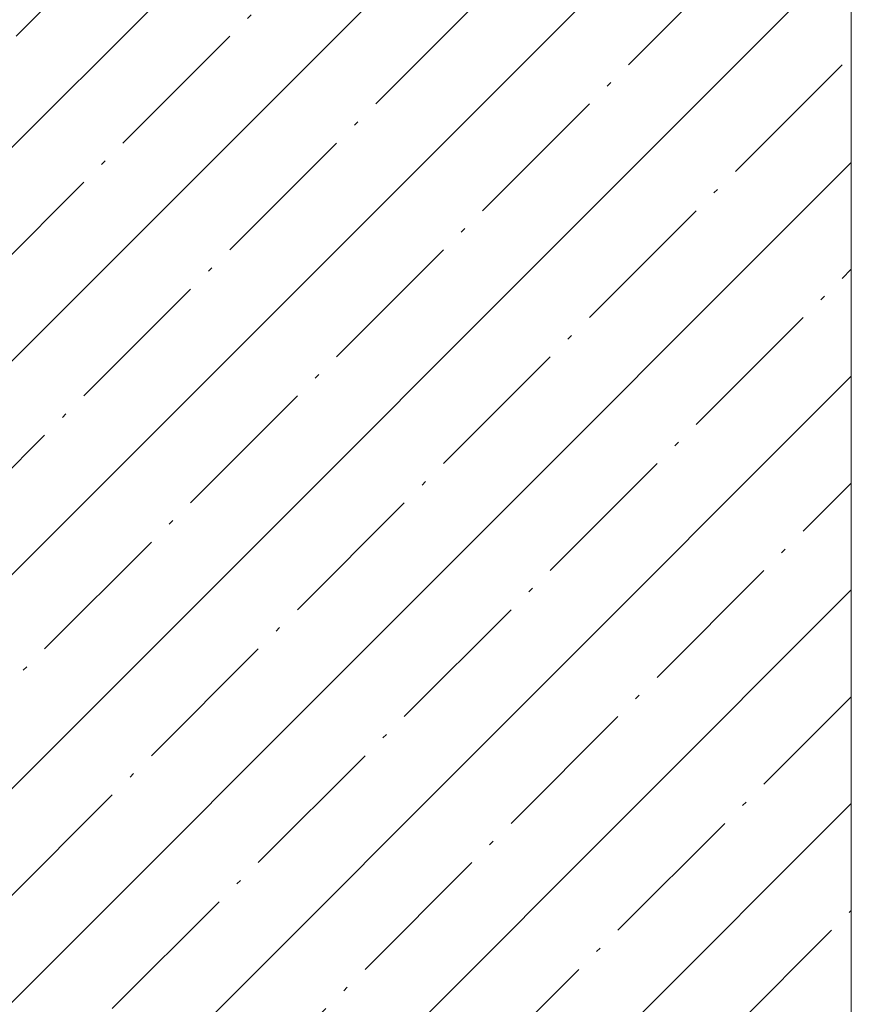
# Model space of a CAD drawing. Header units: millimetres. Extents: x -32229 to 291619, y -13689 to 125138.
# Tile 246 of 256: x 60049 to 61684, y 56880 to 58815. Entities that reach past the tile are written whole.
import ezdxf

# ---------------------------------------------------------------- set-up
doc = ezdxf.new("R2010")
doc.units = ezdxf.units.MM
doc.layers.add('A-FLOR-____-MCUT', color=7, linetype='Continuous', lineweight=40)
doc.layers.add('A-FLOR-____-PATT', color=7, linetype='Continuous', lineweight=40)
pattern_1 = [(45, (0, 0), (-210.0107, 210.0107), [297, -49.5, 9.9, -49.5]), (45, (0, 209.88), (-210.0107, 210.0107), [])]

# ---------------------------------------------------------------- blocks, each defined once
blk = doc.blocks.new('Наметкина 10_РД_АР_П_отсоединено_rvt-1--02 ЭМ')
at = {"layer": 'A-FLOR-____-PATT', "lineweight": 5, "true_color": 0xaaaaaa}
h = blk.add_hatch(dxfattribs=at)
h.set_pattern_fill('FP_29', color=253, style=0, pattern_type=2)
h.set_pattern_definition(pattern_1)
h.paths.add_polyline_path([(61684.3, 52950), (61684.3, 60450), (59990.8, 60450), (59990.8, 52950)])
h = blk.add_hatch(dxfattribs=at)
h.set_pattern_fill('FP_29', color=253, style=0, pattern_type=2)
h.set_pattern_definition(pattern_1)
h.paths.add_polyline_path([(61684.3, 52950), (61684.3, 60450), (59990.8, 60450), (59990.8, 52950)])
at = {"layer": 'A-FLOR-____-MCUT', "color": 253, "lineweight": 15, "true_color": 0xaaaaaa}
blk.add_line((61684.3, 52950), (61684.3, 60450), dxfattribs=at)

msp = doc.modelspace()

# ---------------------------------------------------------------- block references
at = {"lineweight": 5}
msp.add_blockref('Наметкина 10_РД_АР_П_отсоединено_rvt-1--02 ЭМ', (0, 0), dxfattribs=at)

doc.saveas('drawing.dxf')
